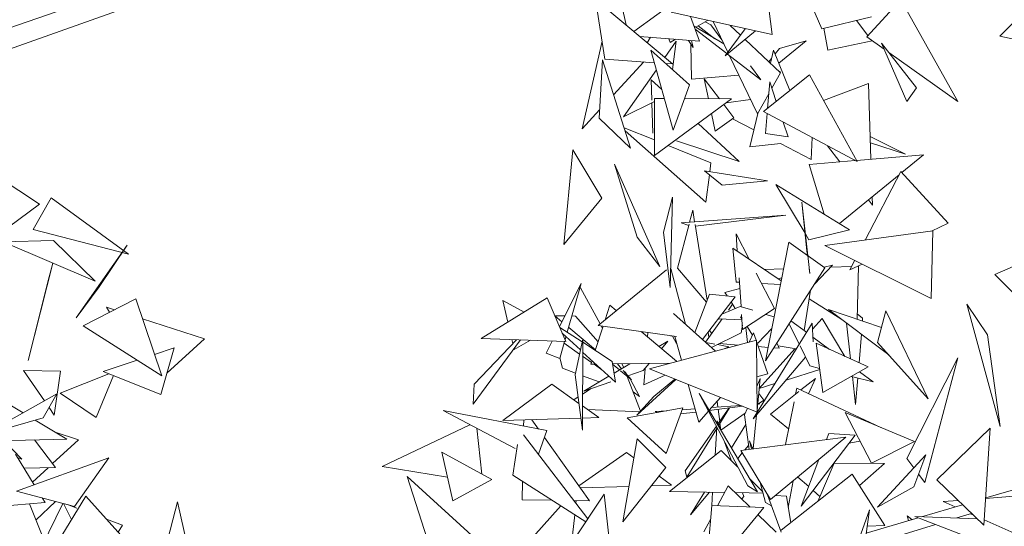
# Model space of a CAD drawing. Header units: metres. Extents: x -14.5 to 13.2, y -19 to 3.3.
# Tile 205 of 210: x 12.321 to 12.673, y 2.166 to 2.347. Entities that reach past the tile are written whole.
import ezdxf

# ---------------------------------------------------------------- set-up
doc = ezdxf.new("R2010")
doc.units = ezdxf.units.M
doc.layers.add('G-IMPT', color=7, linetype='Continuous', lineweight=5)
doc.layers.add('L-PLNT', color=7, linetype='Continuous', lineweight=5, true_color=0x005900)

# ---------------------------------------------------------------- blocks, each defined once
blk = doc.blocks.new('ÁRVORES ORNAMENTAIS - Pequeno e Médio Porte - Ipê-roxo-2870950-CORTE_CALÇADA')
at = {"layer": 'G-IMPT', "color": 253, "true_color": 0xaaaaaa}
for p, q in [((8.86734, 2.34388), (8.85448, 2.37362)), ((8.84667, 2.36426), (8.84958, 2.34177)), ((8.47974, 2.31062), (8.62766, 2.36181)), ((8.49937, 2.30902), (8.63071, 2.35579)), ((8.78971, 2.33301), (8.78643, 2.35439)), ((8.81392, 2.33126), (8.78643, 2.35439)), ((8.79523, 2.3548), (8.79733, 2.34521)), ((8.81773, 2.35566), (8.8001, 2.34289)), ((8.88344, 2.34096), (8.89567, 2.35437)), ((8.89567, 2.35437), (8.91605, 2.31783)), ((8.93102, 2.34122), (8.94165, 2.352)), ((8.84958, 2.34177), (8.81343, 2.34976)), ((8.8204, 2.34822), (8.82357, 2.33939)), ((8.82227, 2.34438), (8.8265, 2.34687)), ((8.82765, 2.34522), (8.82568, 2.34639)), ((8.83376, 2.33549), (8.82852, 2.34643)), ((8.86734, 2.34388), (8.88513, 2.34808)), ((8.88388, 2.34144), (8.87977, 2.34681)), ((8.83235, 2.33842), (8.82165, 2.34475)), ((8.83338, 2.33497), (8.82203, 2.34368)), ((8.82915, 2.34031), (8.82317, 2.34491)), ((8.82765, 2.34522), (8.83165, 2.33988)), ((8.83996, 2.34389), (8.83276, 2.33413)), ((8.84367, 2.34307), (8.83276, 2.33413)), ((8.83828, 2.34162), (8.8346, 2.34508)), ((8.86958, 2.3362), (8.86809, 2.34406)), ((8.78873, 2.33936), (8.78166, 2.3081)), ((8.80219, 2.34113), (8.82357, 2.33939)), ((8.80614, 2.34081), (8.80486, 2.33888)), ((8.81119, 2.33355), (8.8153, 2.33947)), ((8.81313, 2.339), (8.81268, 2.34028)), ((8.81313, 2.339), (8.81499, 2.34009)), ((8.81392, 2.32929), (8.8153, 2.33947)), ((8.81971, 2.33971), (8.82136, 2.33714)), ((8.82136, 2.33714), (8.8207, 2.33963)), ((8.85265, 2.3281), (8.83996, 2.34003)), ((8.852, 2.33158), (8.86179, 2.33948)), ((8.85219, 2.33682), (8.86179, 2.33948)), ((8.88537, 2.3395), (8.86958, 2.3362)), ((8.88344, 2.34096), (8.88963, 2.33657)), ((8.93102, 2.34122), (8.94829, 2.33745)), ((8.80622, 2.33622), (8.82002, 2.32379)), ((8.80622, 2.33622), (8.81416, 2.30764)), ((8.82055, 2.3384), (8.8207, 2.32583)), ((8.849, 2.33153), (8.85015, 2.33614)), ((8.85599, 2.3218), (8.85015, 2.33614)), ((8.85219, 2.33682), (8.85067, 2.33485)), ((8.88869, 2.33874), (8.9012, 2.32271)), ((8.88869, 2.33874), (8.89775, 2.31786)), ((8.78887, 2.3327), (8.78769, 2.3119)), ((8.78887, 2.3327), (8.79896, 2.30114)), ((8.78971, 2.33301), (8.80746, 2.33172)), ((8.84555, 2.32562), (8.83359, 2.33481)), ((8.84432, 2.31344), (8.83437, 2.3342)), ((8.84943, 2.33324), (8.84848, 2.33201)), ((8.89132, 2.33537), (8.91605, 2.31783)), ((8.8037, 2.332), (8.79285, 2.32024)), ((8.79646, 2.31233), (8.80817, 2.3292)), ((8.81153, 2.33143), (8.81392, 2.33126)), ((8.84185, 2.33061), (8.84555, 2.32562)), ((8.85174, 2.32895), (8.85256, 2.32849)), ((8.80634, 2.32563), (8.80656, 2.31828)), ((8.80634, 2.32563), (8.81014, 2.32209)), ((8.8207, 2.32583), (8.8377, 2.32725)), ((8.8268, 2.31883), (8.82533, 2.32598)), ((8.82533, 2.32598), (8.83074, 2.31881)), ((8.84657, 2.3142), (8.86296, 2.32743)), ((8.85265, 2.3281), (8.84949, 2.32255)), ((8.86296, 2.32743), (8.88003, 2.29635)), ((8.82002, 2.32379), (8.81416, 2.30764)), ((8.84873, 2.32483), (8.84792, 2.31529)), ((8.84873, 2.32483), (8.85108, 2.31784)), ((8.88406, 2.32428), (8.86804, 2.31818)), ((8.88406, 2.32428), (8.88493, 2.29719)), ((8.9012, 2.32271), (8.89775, 2.31786)), ((8.80746, 2.29846), (8.80756, 2.31891)), ((8.80746, 2.29846), (8.8351, 2.31879)), ((8.80756, 2.31891), (8.81103, 2.3189)), ((8.81823, 2.31886), (8.8351, 2.31879)), ((8.84188, 2.31852), (8.83314, 2.31735)), ((8.84837, 2.32057), (8.84432, 2.31344)), ((8.78785, 2.31481), (8.78166, 2.3081)), ((8.80755, 2.31779), (8.79646, 2.31233)), ((8.80659, 2.31732), (8.80693, 2.30656)), ((8.83231, 2.31674), (8.83588, 2.31201)), ((8.78769, 2.3119), (8.79896, 2.30114)), ((8.82918, 2.30726), (8.8279, 2.31349)), ((8.82918, 2.30726), (8.83588, 2.31201)), ((8.84309, 2.30771), (8.83541, 2.31167)), ((8.84159, 2.30167), (8.84466, 2.31404)), ((8.84657, 2.3142), (8.88003, 2.29635)), ((8.84778, 2.31355), (8.84717, 2.30634)), ((8.80749, 2.30408), (8.79662, 2.30845)), ((8.82313, 2.30999), (8.83776, 2.29636)), ((8.85357, 2.31046), (8.85534, 2.30523)), ((8.82593, 2.28188), (8.79696, 2.3074)), ((8.84717, 2.30634), (8.85534, 2.30523)), ((8.86395, 2.30492), (8.86361, 2.29712)), ((8.88467, 2.3053), (8.89731, 2.29899)), ((8.77824, 2.30057), (8.7751, 2.26672)), ((8.77824, 2.30057), (8.78872, 2.28325)), ((8.82772, 2.29594), (8.81241, 2.3021)), ((8.81533, 2.30378), (8.83776, 2.29636)), ((8.85258, 2.30283), (8.84159, 2.30167)), ((8.86361, 2.29712), (8.85258, 2.30282)), ((8.86947, 2.30198), (8.87381, 2.29624)), ((8.88474, 2.30308), (8.89731, 2.29899)), ((8.87981, 2.29675), (8.90377, 2.29881)), ((8.89597, 2.29241), (8.90377, 2.29881)), ((8.56426, 2.29641), (8.58745, 2.28109)), ((8.80941, 2.25886), (8.79316, 2.29546)), ((8.8013, 2.26931), (8.79316, 2.29546)), ((8.82731, 2.29271), (8.82772, 2.29594)), ((8.86286, 2.2953), (8.87935, 2.29671)), ((8.86819, 2.27755), (8.86286, 2.2953)), ((8.84791, 2.28949), (8.82545, 2.293)), ((8.83174, 2.28786), (8.82545, 2.293)), ((8.82593, 2.28188), (8.82717, 2.2916)), ((8.87369, 2.27417), (8.895, 2.29162)), ((8.89561, 2.2928), (8.88294, 2.26827)), ((8.91263, 2.27434), (8.89561, 2.2928)), ((8.84791, 2.28949), (8.83174, 2.28786)), ((8.8614, 2.27069), (8.85092, 2.28818)), ((8.85092, 2.28818), (8.87732, 2.27194)), ((8.58521, 2.27205), (8.59168, 2.28336)), ((8.61931, 2.26323), (8.59168, 2.28336)), ((8.78872, 2.28325), (8.7751, 2.26672)), ((8.81068, 2.27104), (8.81391, 2.28363)), ((8.81317, 2.25128), (8.81391, 2.28363)), ((8.88537, 2.28373), (8.88546, 2.28081)), ((8.57118, 2.26914), (8.58745, 2.28109)), ((8.86022, 2.28187), (8.86206, 2.2644)), ((8.86022, 2.28187), (8.86311, 2.25625)), ((8.88406, 2.28266), (8.88546, 2.28081)), ((8.81703, 2.27448), (8.85452, 2.27719)), ((8.82007, 2.2747), (8.82121, 2.27895)), ((8.82187, 2.27483), (8.82121, 2.27895)), ((8.82213, 2.27321), (8.85452, 2.27719)), ((8.81569, 2.25824), (8.81989, 2.27399)), ((8.81703, 2.27448), (8.81976, 2.27353)), ((8.8264, 2.24674), (8.82203, 2.27383)), ((8.91263, 2.27434), (8.90666, 2.2715)), ((8.58521, 2.27205), (8.61931, 2.26323)), ((8.80941, 2.25886), (8.8013, 2.26931)), ((8.81068, 2.27104), (8.81317, 2.25128)), ((8.83712, 2.26436), (8.8367, 2.27051)), ((8.84136, 2.26147), (8.8367, 2.27051)), ((8.86276, 2.26841), (8.8615, 2.27051)), ((8.86276, 2.26841), (8.87732, 2.27194)), ((8.90711, 2.27156), (8.86841, 2.26628)), ((8.90711, 2.27156), (8.9065, 2.24737)), ((8.59241, 2.26812), (8.57445, 2.26767)), ((8.60733, 2.25359), (8.57445, 2.26767)), ((8.59241, 2.26812), (8.60733, 2.25359)), ((8.60054, 2.24049), (8.61885, 2.26642)), ((8.61885, 2.26642), (8.60876, 2.25149)), ((8.83677, 2.25324), (8.83559, 2.2654)), ((8.85282, 2.25364), (8.83559, 2.2654)), ((8.85555, 2.26752), (8.84721, 2.22511)), ((8.86847, 2.25836), (8.85555, 2.26752)), ((8.9065, 2.24737), (8.86841, 2.26628)), ((8.86206, 2.2644), (8.86227, 2.26275)), ((8.9293, 2.25593), (8.9429, 2.2619)), ((8.59226, 2.26004), (8.58344, 2.22521)), ((8.59225, 2.26005), (8.59046, 2.25331)), ((8.86847, 2.25836), (8.84721, 2.22511)), ((8.86475, 2.25254), (8.87125, 2.25932)), ((8.86821, 2.25855), (8.87125, 2.25932)), ((8.87809, 2.25887), (8.87055, 2.25859)), ((8.87912, 2.26085), (8.87742, 2.25756)), ((8.88179, 2.25964), (8.87742, 2.25756)), ((8.87998, 2.23993), (8.88048, 2.25895)), ((8.81186, 2.25765), (8.78731, 2.23771)), ((8.81857, 2.23815), (8.81333, 2.25811)), ((8.82612, 2.24602), (8.81569, 2.25824)), ((8.85049, 2.24373), (8.84394, 2.25645)), ((8.85367, 2.25797), (8.84684, 2.25772)), ((8.86288, 2.25805), (8.86311, 2.25625)), ((8.9293, 2.25593), (8.95557, 2.22965)), ((8.58344, 2.22521), (8.59046, 2.25331)), ((8.60054, 2.24049), (8.60876, 2.25149)), ((8.7735, 2.23731), (8.78132, 2.25278)), ((8.7763, 2.2353), (8.78132, 2.25278)), ((8.83677, 2.25324), (8.83789, 2.25318)), ((8.83848, 2.24445), (8.83778, 2.2547)), ((8.84585, 2.25275), (8.85257, 2.25239)), ((8.85174, 2.25438), (8.85303, 2.2547)), ((8.78102, 2.25123), (8.78805, 2.23831)), ((8.82723, 2.24887), (8.8219, 2.23518)), ((8.82723, 2.24887), (8.83636, 2.24801)), ((8.83636, 2.24801), (8.8316, 2.24177)), ((8.83271, 2.24956), (8.83804, 2.25091)), ((8.83271, 2.24956), (8.83354, 2.24827)), ((8.86103, 2.2359), (8.86337, 2.25038)), ((8.6031, 2.23759), (8.62194, 2.24725)), ((8.61434, 2.24335), (8.61138, 2.24431)), ((8.61138, 2.24431), (8.61255, 2.24243)), ((8.6312, 2.21965), (8.62194, 2.24725)), ((8.76915, 2.24766), (8.74552, 2.23304)), ((8.75325, 2.24667), (8.76083, 2.24251)), ((8.75325, 2.24667), (8.75505, 2.23894)), ((8.76915, 2.24766), (8.77577, 2.23193)), ((8.7915, 2.245), (8.78983, 2.23976)), ((8.7915, 2.245), (8.79385, 2.24302)), ((8.8316, 2.24176), (8.83816, 2.24455)), ((8.83397, 2.24322), (8.83545, 2.2453)), ((8.83492, 2.24612), (8.83641, 2.24381)), ((8.83816, 2.24455), (8.84274, 2.24314)), ((8.87453, 2.23981), (8.86286, 2.24723)), ((8.92665, 2.23438), (8.91926, 2.24528)), ((8.91926, 2.24528), (8.93125, 2.2016)), ((8.77544, 2.24115), (8.77187, 2.24119)), ((8.77189, 2.24116), (8.77439, 2.23906)), ((8.7792, 2.2411), (8.77797, 2.24112)), ((8.7792, 2.2411), (8.78732, 2.23185)), ((8.82934, 2.22855), (8.81428, 2.24198)), ((8.8316, 2.24176), (8.82468, 2.2327)), ((8.83832, 2.24084), (8.83878, 2.24013)), ((8.83905, 2.23627), (8.83867, 2.24168)), ((8.83905, 2.23627), (8.85049, 2.24373)), ((8.84738, 2.2417), (8.8503, 2.2408)), ((8.86976, 2.2434), (8.88874, 2.23696)), ((8.86976, 2.2434), (8.89132, 2.22718)), ((8.88199, 2.24037), (8.88003, 2.24192)), ((8.89032, 2.24299), (8.88733, 2.23161)), ((8.89032, 2.24299), (8.90546, 2.21142)), ((8.6031, 2.23759), (8.6312, 2.21965)), ((8.6465, 2.23292), (8.62433, 2.24011)), ((8.7891, 2.23746), (8.78634, 2.22878)), ((8.81533, 2.23374), (8.78731, 2.23771)), ((8.78847, 2.23755), (8.78889, 2.23678)), ((8.82576, 2.23174), (8.83172, 2.24008)), ((8.83036, 2.24014), (8.83881, 2.23975)), ((8.83851, 2.23513), (8.83894, 2.23777)), ((8.84061, 2.23729), (8.84256, 2.23426)), ((8.86388, 2.23853), (8.84287, 2.20435)), ((8.85567, 2.23833), (8.85928, 2.23104)), ((8.85634, 2.23938), (8.86188, 2.23527)), ((8.86388, 2.23853), (8.86426, 2.2319)), ((8.86749, 2.24022), (8.86401, 2.23634)), ((8.87567, 2.22664), (8.86749, 2.24022)), ((8.87622, 2.23854), (8.87766, 2.22574)), ((8.88199, 2.24037), (8.8819, 2.23928)), ((8.78161, 2.23185), (8.77362, 2.23705)), ((8.78101, 2.22895), (8.7745, 2.23493)), ((8.77551, 2.23255), (8.77584, 2.2337)), ((8.7768, 2.23704), (8.78641, 2.22899)), ((8.80277, 2.23552), (8.81533, 2.22497)), ((8.80505, 2.23361), (8.80517, 2.23518)), ((8.8132, 2.23404), (8.81401, 2.23389)), ((8.81399, 2.23393), (8.81533, 2.23132)), ((8.81715, 2.22527), (8.81475, 2.23382)), ((8.82698, 2.23344), (8.82673, 2.23538)), ((8.82799, 2.23486), (8.82715, 2.23593)), ((8.83851, 2.23513), (8.82793, 2.22981)), ((8.8402, 2.23702), (8.84083, 2.23163)), ((8.84141, 2.23179), (8.84292, 2.23504)), ((8.84292, 2.23504), (8.84383, 2.23244)), ((8.84444, 2.23134), (8.84947, 2.23659)), ((8.88152, 2.23455), (8.8807, 2.22436)), ((8.92665, 2.23438), (8.93125, 2.2016)), ((8.6465, 2.23292), (8.63305, 2.22064)), ((8.74266, 2.20957), (8.7596, 2.23253)), ((8.74296, 2.21667), (8.75808, 2.23258)), ((8.77577, 2.23193), (8.74552, 2.23304)), ((8.75652, 2.23264), (8.75683, 2.23127)), ((8.76318, 2.2324), (8.75733, 2.22915)), ((8.7687, 2.22781), (8.77087, 2.23211)), ((8.77359, 2.22585), (8.77534, 2.23195)), ((8.77518, 2.23141), (8.78071, 2.22751)), ((8.77915, 2.22007), (8.78181, 2.2328)), ((8.78172, 2.20029), (8.78181, 2.2328)), ((8.79236, 2.22486), (8.78181, 2.23172)), ((8.84399, 2.23248), (8.80571, 2.2222)), ((8.81233, 2.23215), (8.80908, 2.23021)), ((8.81233, 2.23215), (8.81005, 2.22941)), ((8.82583, 2.23167), (8.82912, 2.23106)), ((8.83007, 2.23088), (8.83411, 2.23012)), ((8.83075, 2.23123), (8.83739, 2.23071)), ((8.83247, 2.22939), (8.83411, 2.23012)), ((8.84419, 2.20672), (8.84399, 2.23248)), ((8.84399, 2.23198), (8.84803, 2.22045)), ((8.84463, 2.23015), (8.84815, 2.22987)), ((8.8513, 2.2315), (8.85212, 2.22956)), ((8.85173, 2.23047), (8.85822, 2.22933)), ((8.85958, 2.23042), (8.86314, 2.22324)), ((8.86416, 2.23358), (8.87011, 2.22917)), ((8.86536, 2.23133), (8.88398, 2.22287)), ((8.86536, 2.23133), (8.86778, 2.21376)), ((8.88733, 2.23161), (8.90546, 2.21142)), ((8.63563, 2.22968), (8.62862, 2.22736)), ((8.63563, 2.22968), (8.63088, 2.21305)), ((8.77359, 2.22585), (8.7687, 2.22781)), ((8.78179, 2.22675), (8.78498, 2.2245)), ((8.79356, 2.2174), (8.7818, 2.22822)), ((8.85777, 2.22941), (8.84498, 2.21518)), ((8.85016, 2.22971), (8.85212, 2.22956)), ((8.62237, 2.22529), (8.61024, 2.22127)), ((8.77454, 2.22241), (8.77368, 2.22618)), ((8.78518, 2.22511), (8.78477, 2.22383)), ((8.78477, 2.22383), (8.78654, 2.22385)), ((8.7859, 2.22384), (8.78871, 2.22186)), ((8.79236, 2.22486), (8.79356, 2.2174)), ((8.79252, 2.22387), (8.79498, 2.22182)), ((8.7927, 2.22394), (8.81326, 2.22423)), ((8.79868, 2.22402), (8.79304, 2.22066)), ((8.79423, 2.22396), (8.79572, 2.22226)), ((8.79586, 2.22398), (8.79653, 2.22274)), ((8.80565, 2.22412), (8.80351, 2.22155)), ((8.86158, 2.22639), (8.84287, 2.20435)), ((8.86314, 2.22324), (8.8666, 2.22237)), ((8.89781, 2.19015), (8.91602, 2.22616)), ((8.90426, 2.1815), (8.91602, 2.22616)), ((8.58923, 2.21074), (8.58172, 2.22156)), ((8.58172, 2.22156), (8.59503, 2.22138)), ((8.59275, 2.20566), (8.59503, 2.22138)), ((8.59489, 2.21346), (8.61231, 2.22045)), ((8.60769, 2.20484), (8.61392, 2.21981)), ((8.61024, 2.22127), (8.63088, 2.21305)), ((8.77454, 2.22241), (8.77927, 2.22066)), ((8.77915, 2.22007), (8.78172, 2.20029)), ((8.78177, 2.21974), (8.78776, 2.21752)), ((8.7912, 2.21957), (8.78224, 2.21423)), ((8.79537, 2.22149), (8.79926, 2.21823)), ((8.79632, 2.22158), (8.79926, 2.21823)), ((8.79713, 2.22112), (8.79745, 2.22029)), ((8.80351, 2.22155), (8.79801, 2.21966)), ((8.80371, 2.2165), (8.80416, 2.22234)), ((8.80371, 2.2165), (8.81136, 2.21993)), ((8.84419, 2.20672), (8.80571, 2.2222)), ((8.84409, 2.21936), (8.84803, 2.22045)), ((8.86666, 2.22193), (8.8546, 2.21818)), ((8.88398, 2.22287), (8.86778, 2.21376)), ((8.88092, 2.22115), (8.88576, 2.21756)), ((8.56552, 2.21616), (8.58156, 2.20648)), ((8.74296, 2.21667), (8.74266, 2.20957)), ((8.77082, 2.2167), (8.75321, 2.20368)), ((8.77082, 2.2167), (8.78048, 2.20981)), ((8.79187, 2.21755), (8.78224, 2.21423)), ((8.79776, 2.21949), (8.80252, 2.20705)), ((8.79876, 2.21864), (8.8022, 2.21233)), ((8.80124, 2.20563), (8.81518, 2.21839)), ((8.80723, 2.2123), (8.81479, 2.21855)), ((8.82338, 2.20309), (8.81957, 2.21662)), ((8.84412, 2.21591), (8.84533, 2.2187)), ((8.84419, 2.20733), (8.84533, 2.2187)), ((8.8506, 2.21693), (8.84498, 2.21518)), ((8.86507, 2.21878), (8.85985, 2.21464)), ((8.86507, 2.21878), (8.86267, 2.21332)), ((8.878, 2.21951), (8.88576, 2.21756)), ((8.87836, 2.21942), (8.87949, 2.20941)), ((8.88026, 2.21894), (8.87949, 2.20941)), ((8.56689, 2.19833), (8.59369, 2.21321)), ((8.58876, 2.2047), (8.59369, 2.21321)), ((8.59489, 2.21346), (8.60769, 2.20484)), ((8.78486, 2.21514), (8.78175, 2.21316)), ((8.79986, 2.21398), (8.8022, 2.21233)), ((8.84086, 2.18039), (8.82349, 2.21341)), ((8.84436, 2.17823), (8.82349, 2.21341)), ((8.8466, 2.21103), (8.84479, 2.21334)), ((8.85918, 2.2141), (8.84901, 2.20602)), ((8.85797, 2.21314), (8.8584, 2.21531)), ((8.8584, 2.21531), (8.88848, 2.20126)), ((8.78018, 2.21216), (8.77859, 2.21116)), ((8.80723, 2.2123), (8.80124, 2.20563)), ((8.8311, 2.21199), (8.82708, 2.20736)), ((8.82795, 2.20836), (8.83824, 2.20912)), ((8.83019, 2.20853), (8.82992, 2.21063)), ((8.8466, 2.21103), (8.8444, 2.20949)), ((8.84441, 2.20957), (8.84524, 2.20963)), ((8.84441, 2.20952), (8.84524, 2.20963)), ((8.8544, 2.19514), (8.85743, 2.21041)), ((8.59275, 2.20566), (8.59088, 2.20836)), ((8.76895, 2.20009), (8.73191, 2.20727)), ((8.75763, 2.19371), (8.73191, 2.20727)), ((8.78174, 2.20891), (8.78759, 2.20475)), ((8.80233, 2.20684), (8.78359, 2.2076)), ((8.81761, 2.20821), (8.79774, 2.20465)), ((8.80777, 2.20689), (8.81191, 2.20719)), ((8.80777, 2.20689), (8.80859, 2.2066)), ((8.81171, 2.19191), (8.81761, 2.20821)), ((8.81683, 2.20605), (8.82235, 2.20675)), ((8.81739, 2.20759), (8.82202, 2.20793)), ((8.82683, 2.20706), (8.82338, 2.20309)), ((8.82709, 2.20734), (8.83894, 2.20883)), ((8.8303, 2.20261), (8.83425, 2.20824)), ((8.83086, 2.2034), (8.8303, 2.20775)), ((8.8305, 2.20204), (8.83433, 2.20825)), ((8.83999, 2.20639), (8.83128, 2.20027)), ((8.83971, 2.20573), (8.84074, 2.20811)), ((8.84136, 2.19338), (8.83971, 2.20573)), ((8.8428, 2.19357), (8.84402, 2.20572)), ((8.85551, 2.20074), (8.84901, 2.20602)), ((8.88516, 2.18843), (8.87573, 2.20662)), ((8.90059, 2.19617), (8.87573, 2.20662)), ((8.58876, 2.2047), (8.56689, 2.19833)), ((8.58589, 2.20386), (8.59719, 2.19704)), ((8.74148, 2.20222), (8.71003, 2.18723)), ((8.78116, 2.20455), (8.75321, 2.20368)), ((8.76067, 2.2017), (8.7607, 2.20391)), ((8.766, 2.20066), (8.76362, 2.204)), ((8.78759, 2.20475), (8.78173, 2.20456)), ((8.81171, 2.19191), (8.79774, 2.20465)), ((8.8299, 2.2026), (8.82996, 2.20357)), ((8.83089, 2.20093), (8.82996, 2.20357)), ((8.83125, 2.20032), (8.83094, 2.20275)), ((8.84018, 2.20224), (8.83506, 2.19391)), ((8.60138, 2.19682), (8.59305, 2.19954)), ((8.74572, 2.18456), (8.74393, 2.20093)), ((8.76067, 2.19865), (8.7837, 2.1686)), ((8.76895, 2.20009), (8.76605, 2.19162)), ((8.8185, 2.18575), (8.82965, 2.20169)), ((8.81909, 2.18349), (8.82979, 2.20088)), ((8.82916, 2.19122), (8.82982, 2.20137)), ((8.87936, 2.19842), (8.86004, 2.17307)), ((8.86988, 2.19913), (8.86903, 2.19687)), ((8.86988, 2.19913), (8.87936, 2.19842)), ((8.90854, 2.18248), (8.92762, 2.20103)), ((8.92537, 2.16627), (8.92762, 2.20103)), ((8.59719, 2.19704), (8.5609, 2.19625)), ((8.57465, 2.19654), (8.58109, 2.18992)), ((8.59324, 2.18688), (8.58567, 2.19679)), ((8.60138, 2.19682), (8.59216, 2.18829)), ((8.75679, 2.18413), (8.75845, 2.19514)), ((8.78429, 2.17499), (8.76813, 2.19768)), ((8.80133, 2.19722), (8.79613, 2.16745)), ((8.80133, 2.19722), (8.81151, 2.18695)), ((8.8349, 2.18952), (8.83258, 2.19613)), ((8.83837, 2.19301), (8.87602, 2.19775)), ((8.84224, 2.19349), (8.84148, 2.19641)), ((8.84148, 2.19641), (8.84269, 2.19355)), ((8.84902, 2.17549), (8.87602, 2.19775)), ((8.87722, 2.19561), (8.88104, 2.19638)), ((8.88516, 2.18843), (8.90059, 2.19617)), ((8.57893, 2.19173), (8.58558, 2.18073)), ((8.73143, 2.19243), (8.74927, 2.18261)), ((8.73143, 2.19243), (8.73537, 2.17494)), ((8.79749, 2.19229), (8.78045, 2.18038)), ((8.79749, 2.19229), (8.80013, 2.19037)), ((8.83142, 2.19301), (8.81287, 2.17836)), ((8.83142, 2.19301), (8.83735, 2.18706)), ((8.83891, 2.19211), (8.83728, 2.19017)), ((8.84902, 2.17549), (8.83837, 2.19301)), ((8.84117, 2.19481), (8.83981, 2.19319)), ((8.90459, 2.19149), (8.88727, 2.17274)), ((8.90459, 2.19149), (8.90034, 2.18002)), ((8.61229, 2.19042), (8.57926, 2.17844)), ((8.58109, 2.18992), (8.57978, 2.19033)), ((8.59994, 2.17301), (8.61229, 2.19042)), ((8.86635, 2.18977), (8.86004, 2.17307)), ((8.87181, 2.18849), (8.86592, 2.17475)), ((8.88986, 2.18835), (8.87181, 2.18849)), ((8.88986, 2.18835), (8.88083, 2.18049)), ((8.89781, 2.19015), (8.90029, 2.18683)), ((8.59324, 2.18688), (8.58202, 2.18662)), ((8.59057, 2.18682), (8.58501, 2.18168)), ((8.73346, 2.18342), (8.71003, 2.18723)), ((8.81151, 2.18695), (8.79613, 2.16745)), ((8.8185, 2.18575), (8.81909, 2.18349)), ((8.87827, 2.18451), (8.85289, 2.16445)), ((8.88993, 2.1662), (8.87827, 2.18451)), ((8.90201, 2.18452), (8.90426, 2.1815)), ((8.92601, 2.17603), (8.95593, 2.18484)), ((8.74482, 2.16021), (8.71901, 2.18365)), ((8.73098, 2.14628), (8.71901, 2.18365)), ((8.74927, 2.18261), (8.73537, 2.17494)), ((8.75679, 2.18413), (8.78296, 2.16747)), ((8.76021, 2.17532), (8.76032, 2.18188)), ((8.80908, 2.18387), (8.81355, 2.18063)), ((8.84172, 2.18268), (8.84623, 2.17815)), ((8.84722, 2.17436), (8.84536, 2.18151)), ((8.85713, 2.18218), (8.85538, 2.17258)), ((8.86268, 2.18006), (8.85874, 2.1835)), ((8.92537, 2.16627), (8.90854, 2.18248)), ((8.59994, 2.17301), (8.57926, 2.17844)), ((8.77821, 2.16031), (8.7895, 2.17733)), ((8.79835, 2.18014), (8.78101, 2.17959)), ((8.79193, 2.15607), (8.7895, 2.17733)), ((8.81355, 2.18063), (8.80634, 2.1804)), ((8.83262, 2.17799), (8.81287, 2.17836)), ((8.82536, 2.17813), (8.82038, 2.17002)), ((8.82715, 2.17809), (8.82038, 2.17002)), ((8.82799, 2.17328), (8.8283, 2.17807)), ((8.83386, 2.18036), (8.83011, 2.1732)), ((8.84172, 2.17276), (8.83386, 2.18036)), ((8.84634, 2.17773), (8.83638, 2.17792)), ((8.83946, 2.17654), (8.83899, 2.17787)), ((8.84086, 2.18039), (8.84436, 2.17823)), ((8.8667, 2.17656), (8.8643, 2.17865)), ((8.90034, 2.18002), (8.88727, 2.17274)), ((8.57155, 2.17281), (8.58943, 2.17438)), ((8.58384, 2.17389), (8.58837, 2.16261)), ((8.58616, 2.1681), (8.59323, 2.17477)), ((8.58829, 2.15859), (8.59586, 2.17408)), ((8.58843, 2.17603), (8.58943, 2.17438)), ((8.60403, 2.17669), (8.59539, 2.16264)), ((8.59887, 2.1683), (8.59607, 2.17403)), ((8.60403, 2.17669), (8.62563, 2.15263)), ((8.63231, 2.15702), (8.63682, 2.17464)), ((8.6403, 2.1592), (8.63682, 2.17464)), ((8.76021, 2.17532), (8.77086, 2.17517)), ((8.77874, 2.17506), (8.78429, 2.17499)), ((8.77938, 2.17424), (8.77946, 2.17505)), ((8.83873, 2.17565), (8.83946, 2.17654)), ((8.84722, 2.17436), (8.84941, 2.17314)), ((8.84798, 2.17712), (8.85279, 2.16377)), ((8.85469, 2.17669), (8.85078, 2.17694)), ((8.85469, 2.17669), (8.85628, 2.16713)), ((8.91619, 2.17512), (8.91077, 2.17471)), ((8.91505, 2.17281), (8.91077, 2.17471)), ((8.94158, 2.17704), (8.92599, 2.17586)), ((8.60086, 2.17239), (8.5975, 2.17365)), ((8.76415, 2.16205), (8.77399, 2.17318)), ((8.82797, 2.17328), (8.82583, 2.1474)), ((8.82797, 2.17328), (8.84662, 2.17257)), ((8.84662, 2.17257), (8.8324, 2.15536)), ((8.8844, 2.17172), (8.87593, 2.14816)), ((8.88197, 2.15434), (8.8844, 2.17172)), ((8.90304, 2.16927), (8.91776, 2.1736)), ((8.91565, 2.16886), (8.92099, 2.1705)), ((8.92164, 2.16987), (8.92054, 2.17036)), ((8.61715, 2.16626), (8.61148, 2.16839)), ((8.7782, 2.16268), (8.77895, 2.17003)), ((8.82756, 2.16834), (8.82522, 2.16388)), ((8.851, 2.16378), (8.84453, 2.17004)), ((8.88324, 2.16344), (8.90183, 2.16891)), ((8.8996, 2.16825), (8.89794, 2.1696)), ((8.89843, 2.16791), (8.89794, 2.1696)), ((8.92297, 2.16859), (8.90069, 2.16935)), ((8.93667, 2.15556), (8.90069, 2.16935)), ((8.94085, 2.1613), (8.9255, 2.16815)), ((8.61566, 2.16374), (8.61715, 2.16626)), ((8.88258, 2.15869), (8.90806, 2.16652)), ((8.88993, 2.1662), (8.88359, 2.1659))]:
    blk.add_line(p, q, dxfattribs=at)

msp = doc.modelspace()

# ---------------------------------------------------------------- block references
at = {"layer": 'L-PLNT', "color": 253, "true_color": 0xaaaaaa}
msp.add_blockref('ÁRVORES ORNAMENTAIS - Pequeno e Médio Porte - Ipê-roxo-2870950-CORTE_CALÇADA', (3.74032, 0), dxfattribs=at)

doc.saveas('drawing.dxf')
